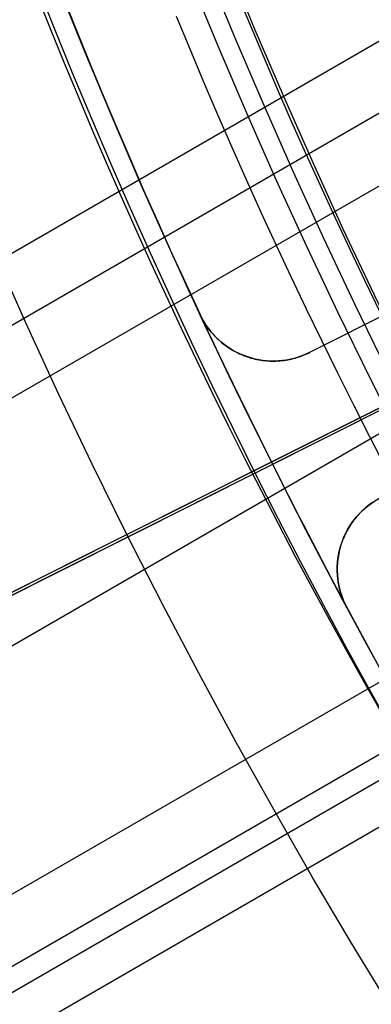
# Model space of a CAD drawing. Extents: x 19329 to 20306, y -2029 to -1182.
# Tile 6 of 66: x 19749.41 to 19753.76, y -1751.2 to -1739.01. Entities that reach past the tile are written whole.
import ezdxf

# ---------------------------------------------------------------- set-up
doc = ezdxf.new("R2010")
doc.units = 0
doc.layers.get('0').update_dxf_attribs({"linetype": 'CONTINUOUS'})
doc.layers.add('COLOR', color=7, linetype='CONTINUOUS')
doc.layers.add('LUZ', color=7, linetype='CONTINUOUS')

msp = doc.modelspace()

# ---------------------------------------------------------------- linework, layer by layer
for p, q in [((19354.72479729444, -1969.71065360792, 66.66069121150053), (19765.67689361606, -1732.447350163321, 66.66069121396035)), ((19765.96805644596, -1733.176012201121, 66.23774772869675), (19355.11310791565, -1970.383227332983, 66.23774772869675)), ((19355.50141854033, -1971.055801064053, 65.81480424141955), (19766.27070152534, -1733.898044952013, 65.8148042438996)), ((19767.40544599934, -1736.313754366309, 65.44447096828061), (19356.83113751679, -1973.358941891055, 65.44447096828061)), ((19358.16085634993, -1975.662082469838, 65.07413773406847), (19756.94924360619, -1745.421499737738, 65.07413773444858)), ((19757.26292190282, -1746.137162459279, 64.65119424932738), (19358.54916697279, -1976.334656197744, 64.65119424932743)), ((19358.68695384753, -1976.573310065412, 66.39653490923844), (19757.3963321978, -1746.378343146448, 66.39653490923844)), ((19358.93747759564, -1977.007229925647, 64.22825076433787), (19757.82692156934, -1746.708302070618, 64.22825076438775))]:
    msp.add_line(p, q)
at = {"extrusion": (0.112475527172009, -0.1948133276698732, 0.974370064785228)}
msp.add_lwpolyline([(16271.95022872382, -11021.71690810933), (16271.42915910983, -11022.02169929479), (16270.91003944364, -11022.33134958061), (16270.39293299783, -11022.64584116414), (16269.87790287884, -11022.96515510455), (16269.36501200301, -11023.28927132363), (16268.85432307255, -11023.61816860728), (16268.34589855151, -11023.95182460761), (16267.83980064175, -11024.29021584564), (16267.33609125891, -11024.63331771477), (16266.83483200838, -11024.98110448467), (16266.33608416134, -11025.33354930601), (16265.83990863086, -11025.69062421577), (16265.34636594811, -11026.05230014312), (16264.85551623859, -11026.41854691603), (16264.3674191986, -11026.78933326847), (16263.88213407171, -11027.16462684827), (16263.39971962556, -11027.5443942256), (16262.92023412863, -11027.92860090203), (16262.44373532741, -11028.31721132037), (16261.97028042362, -11028.71018887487), (16261.49992605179, -11029.10749592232), (16261.03272825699, -11029.50909379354), (16260.5687424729, -11029.91494280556), (16260.10802350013, -11030.32500227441), (16259.65062548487, -11030.73923052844), (16259.1966018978, -11031.15758492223), (16258.74600551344, -11031.58002185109), (16258.29888838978, -11032.00649676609), (16257.8553018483, -11032.43696418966), (16257.41529645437, -11032.87137773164), (16256.9789219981, -11033.30969010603), (16256.54622747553, -11033.75185314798), (16256.11726107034, -11034.19781783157), (16255.69207013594, -11034.64753428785), (16255.27070117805, -11035.10095182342), (16254.85319983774, -11035.55801893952), (16254.43961087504, -11036.01868335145), (16254.0299781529, -11036.48289200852), (16253.6243446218, -11036.9505911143), (16253.22275230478, -11037.42172614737), (16252.82524228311, -11037.89624188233), (16252.43185468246, -11038.37408241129), (16252.04262865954, -11038.85519116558), (16251.65760238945, -11039.33951093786), (16251.2768130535, -11039.82698390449), (16250.90029682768, -11040.31755164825), (16250.52808887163, -11040.81115518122), (16250.1602233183, -11041.30773496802), (16249.79673326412, -11041.80723094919), (16249.43765075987, -11042.30958256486), (16249.0830068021, -11042.81472877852), (16248.73283132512, -11043.32260810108), (16248.38715319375, -11043.83315861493), (16248.04600019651, -11044.34631799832), (16247.70939903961, -11044.86202354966), (16247.37737534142, -11045.38021221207), (16247.04995362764, -11045.90082059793), (16246.72715732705, -11046.42378501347), (16246.40900876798, -11046.94904148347), (16246.09552917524, -11047.47652577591), (16245.78673866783, -11048.00617342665), (16245.48265625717, -11048.53791976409), (16245.18329984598, -11049.07169993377), (16244.88868622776, -11049.60744892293), (16244.59883108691, -11050.14510158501), (16244.31374899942, -11050.68459266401), (16244.03345343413, -11051.22585681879), (16243.75795675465, -11051.76882864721), (16243.4872702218, -11052.31344271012), (16243.22140399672, -11052.85963355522), (16242.96036714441, -11053.40733574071), (16242.70416763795, -11053.95648385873), (16242.45281236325, -11054.50701255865), (16242.20630712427, -11055.05885657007), (16241.96465664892, -11055.61195072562), (16241.72786459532, -11056.16622998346), (16241.49593355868, -11056.72162944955), (16241.26886507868, -11057.27808439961), (16241.04665964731, -11057.83553030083), (16240.8293167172, -11058.39390283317), (16240.61683471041, -11058.95313791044), (16240.40921102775, -11059.51317170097), (16240.20644205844, -11060.07394064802), (16240.00852319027, -11060.63538148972), (16239.81544882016, -11061.19743127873), (16239.62721236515, -11061.76002740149), (16239.44380627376, -11062.32310759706), (16239.26522203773, -11062.88660997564), (16239.09145020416, -11063.45047303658), (16238.92248038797, -11064.0146356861), (16238.75830128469, -11064.57903725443), (16238.59890068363, -11065.14361751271), (16238.44426548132, -11065.70831668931), (16238.29438169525, -11066.27307548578), (16238.1492344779, -11066.83783509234), (16238.00880813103, -11067.40253720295), (16237.87308612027, -11067.96712402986), (16237.74205108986, -11068.53153831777), (16237.61568487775, -11069.09572335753), (16237.49396853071, -11069.6596229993), (16237.3768823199, -11070.22318166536), (16237.26440575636, -11070.78634436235), (16237.15651760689, -11071.3490566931), (16237.05319590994, -11071.91126486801), (16236.95441799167, -11072.4729157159), (16236.86016048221, -11073.03395669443), (16236.77039933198, -11073.59433590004), (16236.68510982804, -11074.15400207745), (16236.60426661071, -11074.71290462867), (16236.52784369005, -11075.27099362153), (16236.45581446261, -11075.82821979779), (16236.38815172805, -11076.38453458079), (16236.32482770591, -11076.93989008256), (16236.26581405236, -11077.49423911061), (16236.21108187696, -11078.04753517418), (16236.16060175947, -11078.59973249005), (16236.11434376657, -11079.150785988), (16236.07227746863, -11079.70065131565), (16236.03437195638, -11080.24928484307), (16236.00059585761, -11080.79664366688), (16235.97091735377, -11081.34268561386), (16235.9453041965, -11081.88736924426), (16235.92372372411, -11082.43065385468), (16235.90614287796, -11082.97249948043), (16235.89252821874, -11083.51286689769), (16235.88284594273, -11084.05171762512), (16235.87706189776, -11084.58901392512), (16235.8751415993, -11085.12471880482)], dxfattribs=at)
at = {"extrusion": (0.1124755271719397, -0.194813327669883, 0.974370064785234)}
msp.add_lwpolyline([(16235.87514160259, -11083.84582885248), (16235.87694081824, -11083.32728793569), (16235.88235946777, -11082.807254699), (16235.89142884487, -11082.28576266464), (16235.90417995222, -11081.76284600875), (16235.92064348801, -11081.23853956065), (16235.94084983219, -11080.71287880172), (16235.96482903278, -11080.1858998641), (16235.99261079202, -11079.65763952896), (16236.02422445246, -11079.1281352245), (16236.05969898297, -11078.5974250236), (16236.0990629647, -11078.06554764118), (16236.142344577, -11077.5325424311), (16236.18957158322, -11076.99844938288), (16236.24077131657, -11076.46330911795), (16236.2959706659, -11075.92716288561), (16236.35519606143, -11075.39005255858), (16236.41847346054, -11074.85202062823), (16236.48582833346, -11074.31311019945), (16236.55728564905, -11073.77336498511), (16236.63286986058, -11073.23282930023), (16236.71260489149, -11072.69154805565), (16236.79651412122, -11072.14956675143), (16236.88462037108, -11071.60693146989), (16236.97694589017, -11071.06368886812), (16237.07351234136, -11070.51988617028), (16237.17434078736, -11069.97557115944), (16237.27945167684, -11069.430792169), (16237.38886483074, -11068.8855980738), (16237.50259942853, -11068.3400382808), (16237.62067399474, -11067.79416271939), (16237.74310638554, -11067.2480218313), (16237.86991377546, -11066.70166656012), (16238.00111264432, -11066.15514834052), (16238.13671876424, -11065.60851908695), (16238.27674718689, -11065.06183118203), (16238.42121223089, -11064.51513746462), (16238.57012746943, -11063.96849121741), (16238.72350571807, -11063.42194615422), (16238.88135902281, -11062.87555640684), (16239.04369864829, -11062.32937651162), (16239.21053506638, -11061.78346139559), (16239.38187794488, -11061.23786636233), (16239.55773613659, -11060.69264707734), (16239.73811766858, -11060.14785955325), (16239.9230297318, -11059.60356013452), (16240.11247867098, -11059.05980548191), (16240.3064699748, -11058.51665255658), (16240.50500826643, -11057.97415860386), (16240.70809729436, -11057.43238113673), (16240.91573992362, -11056.89137791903), (16241.1279381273, -11056.35120694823), (16241.34469297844, -11055.81192643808), (16241.56600464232, -11055.27359480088), (16241.79187236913, -11054.73627062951), (16242.02229448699, -11054.20001267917), (16242.25726839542, -11053.6648798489), (16242.49679055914, -11053.13093116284), (16242.74085650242, -11052.59822575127), (16242.9894608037, -11052.06682283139), (16243.24259709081, -11051.53678168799), (16243.50025803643, -11051.00816165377), (16243.76243535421, -11050.48102208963), (16244.02911979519, -11049.95542236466), (16244.30030114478, -11049.43142183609), (16244.57596822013, -11048.90907982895), (16244.85610886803, -11048.38845561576), (16245.14070996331, -11047.86960839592), (16245.42975740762, -11047.35259727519), (16245.72323612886, -11046.83748124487), (16246.02113008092, -11046.32431916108), (16246.32342224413, -11045.81316972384), (16246.63009462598, -11045.30409145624), (16246.94112826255, -11044.79714268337), (16247.25650322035, -11044.29238151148), (16247.57619859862, -11043.78986580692), (16247.90019253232, -11043.28965317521), (16248.22846219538, -11042.79180094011), (16248.56098380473, -11042.29636612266), (16248.8977326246, -11041.80340542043), (16249.23868297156, -11041.31297518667), (16249.58380821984, -11040.82513140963), (16249.93308080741, -11040.33992969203), (16250.28647224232, -11039.85742523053), (16250.64395310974, -11039.37767279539), (16251.00549307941, -11038.90072671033), (16251.37106091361, -11038.42664083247), (16251.74062447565, -11037.95546853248), (16252.11415073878, -11037.48726267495), (16252.4916057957, -11037.02207559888), (16252.87295486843, -11036.55995909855), (16253.25816231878, -11036.10096440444), (16253.64719165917, -11035.64514216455), (16254.040005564, -11035.19254242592), (16254.43656588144, -11034.74321461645), (16254.83683364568, -11034.29720752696), (16255.24076908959, -11033.85456929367), (16255.64833165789, -11033.41534738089), (16256.05948002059, -11032.97958856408), (16256.47417208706, -11032.54733891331), (16256.89236502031, -11032.118643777), (16257.31401525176, -11031.69354776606), (16257.73907849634, -11031.27209473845), (16258.16750976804, -11030.85432778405), (16258.59926339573, -11030.44028921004), (16259.0342930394, -11030.03002052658), (16259.47255170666, -11029.62356243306), (16259.91399176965, -11029.22095480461), (16260.35856498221, -11028.82223667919), (16260.80622249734, -11028.42744624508), (16261.25691488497, -11028.03662082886), (16261.71059215, -11027.64979688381), (16262.16720375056, -11027.26700997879), (16262.62669861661, -11026.88829478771), (16263.08902516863, -11026.51368507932), (16263.55413133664, -11026.14321370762), (16264.02196457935, -11025.77691260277), (16264.49247190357, -11025.41481276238), (16264.96559988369, -11025.05694424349), (16265.44129468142, -11024.70333615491), (16265.91950206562, -11024.3540166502), (16266.40016743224, -11024.00901292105), (16266.88323582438, -11023.66835119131), (16267.36865195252, -11023.3320567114), (16267.85636021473, -11023.00015375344), (16268.34630471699, -11022.67266560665), (16268.83842929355, -11022.34961457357), (16269.33267752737, -11022.03102196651), (16269.82899277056, -11021.71690810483)], dxfattribs=at)
at = {"extrusion": (0.1124755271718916, -0.1948133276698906, 0.974370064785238)}
msp.add_lwpolyline([(16233.57514160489, -11085.12471879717), (16233.5769343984, -11084.5987802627), (16233.58233334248, -11084.07135407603), (16233.59136908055, -11083.54247303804), (16233.6040719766, -11083.01217057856), (16233.62047210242, -11082.48048075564), (16233.64059922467, -11081.94743825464), (16233.66448279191, -11081.41307838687), (16233.69215192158, -11080.87743708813), (16233.72363538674, -11080.34055091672), (16233.75896160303, -11079.80245705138), (16233.79815861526, -11079.26319328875), (16233.84125408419, -11078.72279804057), (16233.88827527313, -11078.18131033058), (16233.93924903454, -11077.6387697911), (16233.99420179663, -11077.0952166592), (16234.05315954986, -11076.55069177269), (16234.11614783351, -11076.0052365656), (16234.18319172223, -11075.45889306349), (16234.25431581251, -11074.91170387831), (16234.32954420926, -11074.36371220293), (16234.40890051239, -11073.81496180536), (16234.49240780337, -11073.26549702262), (16234.58008863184, -11072.71536275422), (16234.67196500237, -11072.16460445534), (16234.76805836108, -11071.61326812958), (16234.86838958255, -11071.06140032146), (16234.97297895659, -11070.50904810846), (16235.08184617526, -11069.9562590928), (16235.19501031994, -11069.40308139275), (16235.31248984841, -11068.8495636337), (16235.43430258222, -11068.29575493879), (16235.560465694, -11067.74170491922), (16235.69099569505, -11067.18746366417), (16235.82590842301, -11066.63308173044), (16235.96521902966, -11066.07861013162), (16236.10894196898, -11065.52410032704), (16236.25709098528, -11064.96960421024), (16236.40967910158, -11064.41517409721), (16236.56671860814, -11063.86086271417), (16236.7282210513, -11063.30672318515), (16236.8941972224, -11062.75280901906), (16237.06465714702, -11062.1991740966), (16237.23961007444, -11061.64587265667), (16237.41906446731, -11061.09295928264), (16237.60302799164, -11060.5404888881), (16237.79150750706, -11059.98851670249), (16237.98450905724, -11059.43709825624), (16238.18203786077, -11058.88628936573), (16238.38409830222, -11058.33614611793), (16238.59069392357, -11057.78672485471), (16238.80182741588, -11057.23808215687), (16239.01750061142, -11056.69027482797), (16239.237714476, -11056.14335987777), (16239.46246910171, -11055.59739450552), (16239.69176370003, -11055.05243608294), (16239.92559659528, -11054.50854213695), (16240.16396521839, -11053.9657703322), (16240.40686610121, -11053.42417845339), (16240.65429487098, -11052.88382438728), (16240.90624624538, -11052.3447661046), (16241.16271402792, -11051.80706164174), (16241.42369110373, -11051.27076908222), (16241.68916943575, -11050.735946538), (16241.95914006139, -11050.20265213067), (16242.2335930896, -11049.67094397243), (16242.51251769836, -11049.14088014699), (16242.79590213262, -11048.61251869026), (16243.0837337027, -11048.08591757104), (16243.37599878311, -11047.56113467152), (16243.67268281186, -11047.03822776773), (16243.9737702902, -11046.51725450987), (16244.27924478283, -11045.99827240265), (16244.5890889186, -11045.48133878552), (16244.90328439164, -11044.96651081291), (16245.22181196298, -11044.45384543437), (16245.54465146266, -11043.94339937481), (16245.87178179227, -11043.43522911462), (16246.20318092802, -11042.92939086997), (16246.53882592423, -11042.42594057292), (16246.87869291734, -11041.92493385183), (16247.2227571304, -11041.42642601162), (16247.57099287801, -11040.93047201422), (16247.92337357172, -11040.43712645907), (16248.27987172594, -11039.94644356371), (16248.64045896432, -11039.45847714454), (16249.0051060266, -11038.97328059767), (16249.37378277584, -11038.49090687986), (16249.7464582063, -11038.01140848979), (16250.12310045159, -11037.53483744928), (16250.50367679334, -11037.06124528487), (16250.88815367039, -11036.59068300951), (16251.27649668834, -11036.12320110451), (16251.66867062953, -11035.65884950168), (16252.06463946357, -11035.19767756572), (16252.46436635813, -11034.73973407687), (16252.86781369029, -11034.28506721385), (16253.27494305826, -11033.83372453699), (16253.68571529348, -11033.38575297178), (16254.10009047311, -11032.94119879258), (16254.51802793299, -11032.50010760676), (16254.93948628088, -11032.0625243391), (16255.36442341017, -11031.62849321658), (16255.79279651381, -11031.1980577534), (16256.2245620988, -11030.77126073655), (16256.65967600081, -11030.34814421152), (16257.09809339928, -11029.92874946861), (16257.53976883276, -11029.51311702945), (16257.98465621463, -11029.10128663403), (16258.43270884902, -11028.69329722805), (16258.88387944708, -11028.28918695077), (16259.33812014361, -11027.88899312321), (16259.79538251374, -11027.49275223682), (16260.25561759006, -11027.10049994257), (16260.71877587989, -11026.71227104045), (16261.1848073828, -11026.32809946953), (16261.65366160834, -11025.94801829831), (16262.12528759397, -11025.57205971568), (16262.59963392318, -11025.20025502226), (16263.07664874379, -11024.83263462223), (16263.55627978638, -11024.46922801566), (16264.0384743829, -11024.11006379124), (16264.5231794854, -11023.75516961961), (16265.01034168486, -11023.40457224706), (16265.49990723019, -11023.0582974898), (16265.99182204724, -11022.71637022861), (16266.48603175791, -11022.37881440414), (16266.98248169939, -11022.04565301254), (16267.48111694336, -11021.71690810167)], dxfattribs=at)
at = {"extrusion": (0.11247552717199, -0.1948133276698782, 0.9743700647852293)}
msp.add_lwpolyline([(16265.5891828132, -11021.71690810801), (16265.11376798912, -11022.05202577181), (16264.64060452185, -11022.39121705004), (16264.16974156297, -11022.7344585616), (16263.70122796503, -11023.08172610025), (16263.23511226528, -11023.43299463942), (16262.77144266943, -11023.78823833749), (16262.3102670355, -11024.14743054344), (16261.85163285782, -11024.51054380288), (16261.3955872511, -11024.87754986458), (16260.94217693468, -11025.24841968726), (16260.49144821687, -11025.62312344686), (16260.04344697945, -11026.00163054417), (16259.59821866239, -11026.38390961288), (16259.15580824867, -11026.76992852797), (16258.71626024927, -11027.15965441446), (16258.27961868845, -11027.55305365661), (16257.84592708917, -11027.95009190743), (16257.41522845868, -11028.35073409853), (16256.98756527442, -11028.75494445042), (16256.5629794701, -11029.16268648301), (16256.14151242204, -11029.57392302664), (16255.72320493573, -11029.98861623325), (16255.30809723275, -11030.40672758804), (16254.89622893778, -11030.82821792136), (16254.4876390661, -11031.25304742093), (16254.08236601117, -11031.68117564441), (16253.68044753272, -11032.11256153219), (16253.28192074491, -11032.54716342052), (16252.88682210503, -11032.98493905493), (16252.49518740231, -11033.42584560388), (16252.10705174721, -11033.86983967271), (16251.72244956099, -11034.31687731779), (16251.34141456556, -11034.76691406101), (16250.96397977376, -11035.21990490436), (16250.59017747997, -11035.67580434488), (16250.22003925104, -11036.13456638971), (16249.85359591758, -11036.59614457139), (16249.49087756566, -11037.0604919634), (16249.13191352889, -11037.52756119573), (16248.77673238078, -11037.9973044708), (16248.4253619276, -11038.46967357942), (16248.07782920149, -11038.94461991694), (16247.73416045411, -11039.42209449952), (16247.39438115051, -11039.90204798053), (16247.05851596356, -11040.38443066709), (16246.72658876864, -11040.86919253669), (16246.39862263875, -11041.35628325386), (16246.07463984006, -11041.84565218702), (16245.75466182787, -11042.33724842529), (16245.43870924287, -11042.83102079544), (16245.12680190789, -11043.32691787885), (16244.81895882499, -11043.82488802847), (16244.51519817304, -11044.32487938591), (16244.21553730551, -11044.8268398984), (16243.91999274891, -11045.33071733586), (16243.62858020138, -11045.83645930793), (16243.34131453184, -11046.34401328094), (16243.05820977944, -11046.85332659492), (16242.77927915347, -11047.36434648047), (16242.50453503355, -11047.87702007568), (16242.23398897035, -11048.39129444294), (16241.96765168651, -11048.90711658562), (16241.70553307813, -11049.42443346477), (16241.44764221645, -11049.94319201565), (16241.19398735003, -11050.46333916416), (16240.94457590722, -11050.98482184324), (16240.69941449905, -11051.50758700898), (16240.45850892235, -11052.03158165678), (16240.22186416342, -11052.55675283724), (16239.98948440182, -11053.08304767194), (16239.76137301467, -11053.61041336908), (16239.53753258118, -11054.13879723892), (16239.31796488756, -11054.66814670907), (16239.10267093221, -11055.19840933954), (16238.89165093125, -11055.72953283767), (16238.68490432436, -11056.26146507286), (16238.48242978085, -11056.79415409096), (16238.28422520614, -11057.32754812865), (16238.09028774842, -11057.86159562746), (16237.90061380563, -11058.39624524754), (16237.71519903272, -11058.93144588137), (16237.53403834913, -11059.467146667), (16237.35712594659, -11060.00329700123), (16237.18445529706, -11060.53984655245), (16237.01601916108, -11061.07674527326), (16236.85180959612, -11061.61394341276), (16236.69181796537, -11062.1513915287), (16236.53603494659, -11062.68904049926), (16236.38445054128, -11063.22684153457), (16236.23705408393, -11063.76474618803), (16236.09383425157, -11064.30270636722), (16235.95477907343, -11064.84067434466), (16235.8198759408, -11065.37860276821), (16235.68911161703, -11065.91644467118), (16235.56247224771, -11066.45415348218), (16235.439943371, -11066.99168303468), (16235.32150992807, -11067.52898757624), (16235.20715627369, -11068.06602177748), (16235.09686618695, -11068.60274074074), (16234.99062288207, -11069.13910000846), (16234.88840901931, -11069.67505557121), (16234.79020671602, -11070.21056387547), (16234.69599755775, -11070.74558183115), (16234.60576260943, -11071.28006681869), (16234.51948242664, -11071.81397669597), (16234.43713706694, -11072.3472698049), (16234.35870610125, -11072.87990497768), (16234.28416862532, -11073.41184154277), (16234.21350327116, -11073.94303933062), (16234.14668821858, -11074.47345867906), (16234.08370120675, -11075.00306043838), (16234.02451954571, -11075.53180597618), (16233.96912012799, -11076.05965718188), (16233.91747944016, -11076.58657647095), (16233.86957357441, -11077.11252678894), (16233.82537824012, -11077.63747161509), (16233.78486877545, -11078.16137496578), (16233.7480201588, -11078.68420139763), (16233.71480702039, -11079.2059160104), (16233.68520365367, -11079.72648444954), (16233.6591840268, -11080.24587290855), (16233.63672179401, -11080.76404813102), (16233.61779030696, -11081.28097741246), (16233.60236262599, -11081.79662860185), (16233.59041153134, -11082.31097010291), (16233.58190953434, -11082.82397087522), (16233.57682888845, -11083.335600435), (16233.57514160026, -11083.84582885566)], dxfattribs=at)
for points in [[(19749.61981588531, -1738.699418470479), (19749.78625093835, -1739.116917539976), (19749.95537361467, -1739.533372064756), (19750.12718363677, -1739.948765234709), (19750.30168072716, -1740.363080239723), (19750.47886460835, -1740.776300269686), (19750.65873500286, -1741.188408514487), (19750.84129163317, -1741.599388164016), (19751.02653422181, -1742.009222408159), (19751.21446249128, -1742.417894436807), (19751.40507616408, -1742.825387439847), (19751.59837496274, -1743.231684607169), (19751.79435860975, -1743.63676912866), (19751.99302682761, -1744.040624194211), (19752.19437933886, -1744.443232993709), (19752.39841586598, -1744.844578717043), (19752.60513613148, -1745.244644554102), (19752.81453985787, -1745.643413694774), (19753.02662676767, -1746.040869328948), (19753.24139658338, -1746.436994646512), (19753.4588490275, -1746.831772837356), (19753.67898382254, -1747.225187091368), (19753.90180069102, -1747.617220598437)], [(19752.08818529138, -1738.660577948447), (19752.25459300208, -1739.062909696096), (19752.4236032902, -1739.464197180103), (19752.59521588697, -1739.864424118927), (19752.76943052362, -1740.263574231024), (19752.94624693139, -1740.661631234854), (19753.12566484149, -1741.058578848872), (19753.30768398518, -1741.454400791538), (19753.49230409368, -1741.849080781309), (19753.67952489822, -1742.242602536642), (19753.86934613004, -1742.634949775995), (19754.06176752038, -1743.026106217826), (19754.25678880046, -1743.416055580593), (19754.45440970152, -1743.804781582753), (19754.65462995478, -1744.192267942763), (19754.8574492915, -1744.578498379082), (19755.06286744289, -1744.963456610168), (19755.27088414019, -1745.347126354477), (19755.48149911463, -1745.729491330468), (19755.69471209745, -1746.110535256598), (19755.91052281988, -1746.490241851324), (19756.12893101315, -1746.868594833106), (19756.3499364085, -1747.2455779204)], [(19751.34452555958, -1738.964900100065), (19751.51281692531, -1739.371786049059), (19751.68374032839, -1739.777615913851), (19751.85729549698, -1740.182373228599), (19752.0334821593, -1740.586041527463), (19752.21230004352, -1740.988604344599), (19752.39374887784, -1741.390045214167), (19752.57782839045, -1741.790347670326), (19752.76453830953, -1742.189495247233), (19752.95387836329, -1742.587471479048), (19753.14584827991, -1742.984259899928), (19753.34044778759, -1743.379844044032), (19753.5376766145, -1743.774207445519), (19753.73753448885, -1744.167333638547), (19753.94002113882, -1744.559206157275), (19754.14513629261, -1744.94980853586), (19754.3528796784, -1745.339124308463), (19754.5632510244, -1745.72713700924), (19754.77625005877, -1746.113830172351), (19754.99187650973, -1746.499187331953), (19755.21013010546, -1746.883192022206), (19755.43101057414, -1747.265827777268), (19755.65451764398, -1747.647078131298)]]:
    msp.add_lwpolyline(points)
at = {"extrusion": (0, 0, -1)}
for centre, radius, start, end in [((-19817.78530688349, -1711.7758502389, -89.37470231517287), 70.9424557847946, 329.9999999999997, 149.9999999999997), ((-19817.78530688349, -1711.7758502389, -46.50000292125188), 70.9424557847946, 329.9999999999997, 149.9999999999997), ((-19817.78530688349, -1711.7758502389, -259.6250029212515), 65.00000000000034, 330.0000000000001, 150.0000000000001), ((-19817.78530688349, -1711.7758502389, -259.6250029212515), 64, 329.9999999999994, 149.9999999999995)]:
    msp.add_arc(centre, radius, start, end, dxfattribs=at)
for centre, radius, start, end in [((19817.78530688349, -1711.7758502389, 89.37470231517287), 73.2424557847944, 30.00000000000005, 210.0000000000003), ((19817.78530692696, -1711.775850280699, 88.63012703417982), 71.44457953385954, 30.00000004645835, 209.9999999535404), ((19817.78530688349, -1711.7758502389, 89.05580518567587), 71.21139006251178, 29.99999999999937, 209.9999999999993), ((19817.78530688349, -1711.7758502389, 245.6831232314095), 65.00000000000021, 29.99999999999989, 209.9999999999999)]:
    msp.add_arc(centre, radius, start, end)
at = {"layer": 'COLOR'}
for p, q in [((19752.52256264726, -1744.483268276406, 30.30000054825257), (19786.50305115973, -1727.453439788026, 30.30000054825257)), ((19761.49025081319, -1738.870440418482, 30.30000054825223), (19752.99337648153, -1743.128775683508, 30.30000054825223)), ((19761.49025081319, -1738.870440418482, 27.78400240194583), (19752.99337648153, -1743.128775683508, 23.73347168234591)), ((19763.16884555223, -1739.147724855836, 26.2000005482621), (19684.57779032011, -1778.534804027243, -11.26917579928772)), ((19759.8807419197, -1739.677069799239, 27.01673611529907), (19752.99337648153, -1743.128775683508, 27.01673611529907)), ((19751.63921903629, -1742.657805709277, 23.29836120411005), (19751.63921903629, -1742.657805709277, 30.30000054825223)), ((19751.63921903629, -1742.657805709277, 30.30000054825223), (19751.65131334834, -1742.682815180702, 30.30000054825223)), ((19751.65131334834, -1742.682815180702, 30.30000054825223), (19751.63921903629, -1742.657805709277, 30.30000054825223)), ((19751.63921903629, -1742.657805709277, 23.29836120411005), (19751.65131565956, -1742.682815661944, 23.29851830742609)), ((19751.65131565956, -1742.682815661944, 23.29851830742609), (19751.65131334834, -1742.682815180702, 30.30000054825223)), ((19751.65131970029, -1742.682812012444, 30.30000054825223), (19751.65131970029, -1742.682812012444, 23.29851829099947)), ((19752.99337648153, -1743.128775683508, 23.73347168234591), (19752.99337648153, -1743.128775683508, 30.30000054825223)), ((19750.73454705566, -1745.379358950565, 43.50000292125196), (19752.52256750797, -1744.483265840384, 43.50000292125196)), ((19752.52256750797, -1744.483265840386, 43.50000292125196), (19752.52256750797, -1744.483265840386, 30.30000054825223)), ((19681.54521962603, -1780.054622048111, -10.54089386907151), (19750.73454705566, -1745.379358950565, 22.44590218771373)), ((19750.73454705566, -1745.379358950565, 43.50000292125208), (19750.73454705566, -1745.379358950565, 22.44590218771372)), ((19753.4435004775, -1746.258855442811, 23.29851754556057), (19753.44350123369, -1746.258855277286, 30.30000054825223)), ((19753.4435004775, -1746.258855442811, 23.29851754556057), (19753.45629755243, -1746.283513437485, 23.29836120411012)), ((19753.44350123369, -1746.258855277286, 30.30000054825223), (19753.45629755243, -1746.283513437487, 30.30000054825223)), ((19753.45629755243, -1746.283513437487, 30.30000054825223), (19753.44350123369, -1746.258855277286, 30.30000054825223)), ((19753.4435067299, -1746.258852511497, 30.30000054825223), (19753.4435067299, -1746.258852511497, 23.29851754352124)), ((19753.45629755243, -1746.283513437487, 30.30000054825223), (19753.45629755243, -1746.283513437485, 23.29836120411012))]:
    msp.add_line(p, q, dxfattribs=at)
for points in [[(19751.65131565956, -1742.682815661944, 23.29851830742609), (19751.66256675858, -1742.704644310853, 23.29892285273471), (19751.67430717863, -1742.726122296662, 23.29957590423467), (19751.68653652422, -1742.747249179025, 23.3004774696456), (19751.69925439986, -1742.768024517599, 23.30162755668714), (19751.71246041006, -1742.788447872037, 23.30302617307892), (19751.72615415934, -1742.808518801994, 23.30467332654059), (19751.74033525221, -1742.828236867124, 23.30656902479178), (19751.75500329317, -1742.847601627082, 23.30871327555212), (19751.77008713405, -1742.866555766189, 23.31108922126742), (19751.78556413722, -1742.885081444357, 23.31369145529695), (19751.80150667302, -1742.903237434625, 23.3165371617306), (19751.8179871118, -1742.921082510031, 23.31964352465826), (19751.83507782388, -1742.938675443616, 23.3230277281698), (19751.85285117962, -1742.956075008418, 23.32670695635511), (19751.87137954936, -1742.973339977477, 23.33069839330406), (19751.89073530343, -1742.990529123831, 23.33501922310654), (19751.91069562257, -1743.007406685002, 23.33962657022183), (19751.9309891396, -1743.023697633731, 23.34446610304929), (19751.95161540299, -1743.039401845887, 23.34953782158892), (19751.97257396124, -1743.05451919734, 23.35484172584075), (19751.99386436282, -1743.06904956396, 23.36037781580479), (19752.01548615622, -1743.082992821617, 23.36614609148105), (19752.03743888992, -1743.09634884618, 23.37214655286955), (19752.05972211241, -1743.10911751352, 23.3783791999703), (19752.08233538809, -1743.121298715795, 23.3848440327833), (19752.10527834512, -1743.132892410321, 23.39154105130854), (19752.12855062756, -1743.143898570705, 23.398470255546), (19752.15215187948, -1743.154317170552, 23.40563164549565), (19752.17626113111, -1743.164199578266, 23.41308468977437), (19752.20074010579, -1743.173504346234, 23.42078401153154), (19752.22511248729, -1743.182092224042, 23.4285723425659), (19752.24890195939, -1743.189823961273, 23.43629241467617), (19752.27227380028, -1743.196788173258, 23.44399167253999), (19752.29571071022, -1743.203166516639, 23.4518224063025), (19752.31921250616, -1743.208959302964, 23.45978461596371), (19752.34277900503, -1743.214166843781, 23.4678783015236), (19752.36641002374, -1743.218789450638, 23.47610346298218), (19752.39010537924, -1743.222827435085, 23.48446010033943), (19752.41386488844, -1743.226281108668, 23.49294821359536), (19752.43768836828, -1743.229150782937, 23.50156780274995), (19752.46162400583, -1743.231432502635, 23.51033821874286), (19752.48569127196, -1743.233124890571, 23.51926728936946), (19752.50984690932, -1743.23423212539, 23.52833772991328), (19752.53404766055, -1743.234758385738, 23.53753225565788), (19752.55825026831, -1743.234707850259, 23.5468335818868), (19752.58241147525, -1743.234084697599, 23.55622442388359), (19752.606488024, -1743.232893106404, 23.56568749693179), (19752.63043665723, -1743.231137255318, 23.57520551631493), (19752.65423240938, -1743.228826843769, 23.58476724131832), (19752.67787924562, -1743.225969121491, 23.59437295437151), (19752.70137730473, -1743.222564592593, 23.60402265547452), (19752.72472672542, -1743.218613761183, 23.61371634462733), (19752.74792764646, -1743.214117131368, 23.62345402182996), (19752.77098020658, -1743.209075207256, 23.63323568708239), (19752.79388454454, -1743.203488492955, 23.64306134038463), (19752.81664079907, -1743.197357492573, 23.65293098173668), (19752.83924910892, -1743.190682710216, 23.66284461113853), (19752.86170961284, -1743.183464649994, 23.67280222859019), (19752.88402244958, -1743.175703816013, 23.68280383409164), (19752.90618775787, -1743.167400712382, 23.6928494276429), (19752.92820567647, -1743.158555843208, 23.70293900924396), (19752.95007634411, -1743.149169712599, 23.71307257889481), (19752.97179989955, -1743.139242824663, 23.72325013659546), (19752.99337648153, -1743.128775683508, 23.73347168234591)], [(19753.76687350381, -1744.989628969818, 23.67279302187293), (19753.74766979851, -1745.003283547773, 23.66284727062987), (19753.72881811, -1745.017372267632, 23.65294934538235), (19753.71031875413, -1745.031895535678, 23.64309924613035), (19753.69217204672, -1745.046853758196, 23.6332969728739), (19753.67437830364, -1745.062247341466, 23.62354252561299), (19753.65693784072, -1745.078076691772, 23.61383590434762), (19753.63985097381, -1745.094342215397, 23.60417710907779), (19753.62311801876, -1745.111044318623, 23.5945661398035), (19753.60673929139, -1745.128183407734, 23.58500299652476), (19753.59071510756, -1745.145759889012, 23.57548767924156), (19753.5750318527, -1745.163801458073, 23.56600949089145), (19753.55969868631, -1745.182310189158, 23.55657134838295), (19753.54475008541, -1745.201248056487, 23.54719367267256), (19753.53022052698, -1745.220577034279, 23.53789688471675), (19753.51614448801, -1745.240259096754, 23.52870140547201), (19753.50255644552, -1745.260256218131, 23.51962765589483), (19753.48949087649, -1745.280530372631, 23.51069605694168), (19753.47698225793, -1745.301043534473, 23.50192702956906), (19753.46501540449, -1745.321813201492, 23.49331129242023), (19753.45355238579, -1745.342882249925, 23.48482595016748), (19753.44259356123, -1745.364250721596, 23.4764710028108), (19753.43213929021, -1745.385918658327, 23.46824645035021), (19753.42218993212, -1745.407886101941, 23.46015229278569), (19753.41274584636, -1745.430153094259, 23.45218853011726), (19753.40380739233, -1745.452719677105, 23.44435516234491), (19753.39537492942, -1745.4755858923, 23.43665218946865), (19753.38744219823, -1745.498811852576, 23.42906518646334), (19753.38001869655, -1745.522414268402, 23.42159426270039), (19753.37312841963, -1745.546328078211, 23.41426121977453), (19753.36679536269, -1745.570488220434, 23.40708785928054), (19753.36104352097, -1745.594829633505, 23.40009598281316), (19753.35589688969, -1745.619287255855, 23.39330739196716), (19753.35137946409, -1745.643796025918, 23.38674388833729), (19753.34751523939, -1745.668290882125, 23.38042727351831), (19753.34429464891, -1745.692797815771, 23.37434867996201), (19753.34169223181, -1745.7173859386, 23.36848470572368), (19753.33970814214, -1745.742054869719, 23.36283535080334), (19753.33834253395, -1745.766804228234, 23.35740061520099), (19753.33759556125, -1745.791633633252, 23.35218049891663), (19753.33746737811, -1745.816542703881, 23.34717500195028), (19753.33795813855, -1745.841531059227, 23.34238412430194), (19753.33906799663, -1745.866598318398, 23.33780786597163), (19753.34081267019, -1745.891800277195, 23.33344080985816), (19753.34320568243, -1745.917145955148, 23.32928608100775), (19753.34624389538, -1745.942564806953, 23.32535649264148), (19753.34992417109, -1745.967986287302, 23.32166485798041), (19753.35424337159, -1745.993339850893, 23.31822399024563), (19753.35919835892, -1746.01855495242, 23.31504670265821), (19753.36478599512, -1746.043561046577, 23.31214580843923), (19753.37100314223, -1746.068287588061, 23.30953412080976), (19753.37785054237, -1746.092758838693, 23.30720702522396), (19753.38533095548, -1746.117045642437, 23.30515136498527), (19753.39344427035, -1746.141147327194, 23.30336714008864), (19753.40219037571, -1746.16506322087, 23.30185435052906), (19753.41156916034, -1746.188792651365, 23.30061299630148), (19753.42158051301, -1746.212334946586, 23.2996430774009), (19753.43222432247, -1746.235689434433, 23.29894459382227), (19753.4435004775, -1746.258855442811, 23.29851754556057)]]:
    msp.add_polyline3d(points, dxfattribs=at)
at = {"layer": 'COLOR', "extrusion": (0, 0, -1)}
for centre, radius, start, end in [((-19817.78531401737, -1711.775867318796, 10.54089386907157), 152.392098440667, 333.3815781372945, 153.3815781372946), ((-19817.78531401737, -1711.775867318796, -18.68835025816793), 83.81579491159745, 333.3815781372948, 153.3815781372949), ((-19817.78531401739, -1711.775867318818, -26.2000005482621), 61.09154780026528, 333.3815781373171, 153.3815781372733), ((-19817.78531401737, -1711.775867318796, 10.54089386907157), 152.3920984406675, 153.3815781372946, 333.3815781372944), ((-19817.78531401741, -1711.77586731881, -22.44590218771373), 75.0000000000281, 333.3815781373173, 63.38157813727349), ((-19817.78531401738, -1711.775867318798, -43.50000292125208), 74.99999999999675, 243.3815781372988, 63.38157813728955), ((-19817.78531401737, -1711.775867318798, -32.97295255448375), 75.00000000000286, 243.3815781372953, 63.38157813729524), ((-19817.78531401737, -1711.775867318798, -33.39918206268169), 73.00000000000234, 243.3815781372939, 63.38157813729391), ((-19817.78531401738, -1711.775867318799, -43.50000292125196), 72.99999999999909, 243.3815781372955, 63.38157813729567), ((-19817.78531401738, -1711.775867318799, -43.50000292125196), 72.99999999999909, 243.3815781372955, 63.38157813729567), ((-19817.78531401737, -1711.775867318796, -18.68835025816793), 83.81579491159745, 153.3815781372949, 333.3815781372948), ((-19752.54532992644, -1742.234765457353, -26.79918087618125), 0.9999999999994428, 333.381536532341, 334.9733193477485), ((-19752.5453319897, -1742.234743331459, -30.30000054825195), 1.000018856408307, 243.3822518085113, 333.3804985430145), ((-19752.54532992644, -1742.234765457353, -26.79925942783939), 0.9999999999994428, 243.3815781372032, 333.3815365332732), ((-19754.33751695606, -1745.810805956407, -26.79925904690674), 0.9999999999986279, 333.381583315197, 63.38157813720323), ((-19754.33749348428, -1745.810802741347, -30.3000005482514), 0.9999866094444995, 333.3808103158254, 63.38269791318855), ((-19817.78531401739, -1711.77586731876, -22.44590218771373), 75.00000000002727, 243.3815781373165, 333.3815781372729), ((-19754.33751695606, -1745.810805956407, -26.79918087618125), 0.9999999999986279, 331.7898109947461, 333.3815833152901), ((-19817.78531401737, -1711.775867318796, -17.30945272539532), 81.95014076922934, 314.1450398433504, 333.3815781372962)]:
    msp.add_arc(centre, radius, start, end, dxfattribs=at)
at = {"layer": 'COLOR'}
for centre, radius, start, end in [((19817.78531401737, -1711.775867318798, -35.79999945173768), 153, 26.61842186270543, 206.618421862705), ((19817.78531401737, -1711.775867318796, -11.46081713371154), 152.9999999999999, 26.61842186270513, 206.6184218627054), ((19817.78531401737, -1711.775867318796, -23.63040829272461), 153.0000000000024, 26.61842186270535, 206.6184218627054), ((19817.78531401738, -1711.775867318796, -10.90949982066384), 152.8342956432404, 26.61842186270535, 206.6184218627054), ((19817.78531401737, -1711.775867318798, -35.79999945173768), 150, 26.61842186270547, 206.618421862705), ((19817.78531401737, -1711.775867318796, -11.46081713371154), 153, 206.6184218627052, 26.6184218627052), ((19817.78531401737, -1711.775867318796, -35.79999945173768), 153, 206.6184218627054, 26.61842186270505), ((19817.78531401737, -1711.775867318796, -23.63040829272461), 152.9999999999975, 206.6184218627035, 26.61842186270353), ((19817.78531401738, -1711.775867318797, -10.90949982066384), 152.8342956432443, 206.6184218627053, 26.61842186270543), ((19817.78531401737, -1711.775867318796, -35.79999945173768), 150, 206.6184218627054, 26.61842186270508), ((19817.78531401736, -1711.7758673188, 23.29836120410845), 72.9999999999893, 163.2050881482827, 205.0266806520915), ((19817.77203529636, -1711.782502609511, 30.3000005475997), 72.98478737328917, 205.0481772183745, 208.1887195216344), ((19817.78531401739, -1711.775867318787, 23.29836120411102), 73.00000000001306, 208.2101890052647, 250.0317739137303)]:
    msp.add_arc(centre, radius, start, end, dxfattribs=at)
at = {"layer": 'LUZ'}
for p, q in [((19683.89319719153, -1778.954294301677, -31.04999945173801), (19951.67743084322, -1644.597440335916, -31.04999945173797)), ((19951.67743084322, -1644.597440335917, -32.54999945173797), (19683.89319719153, -1778.954294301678, -32.549999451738))]:
    msp.add_line(p, q, dxfattribs=at)

doc.saveas('drawing.dxf')
